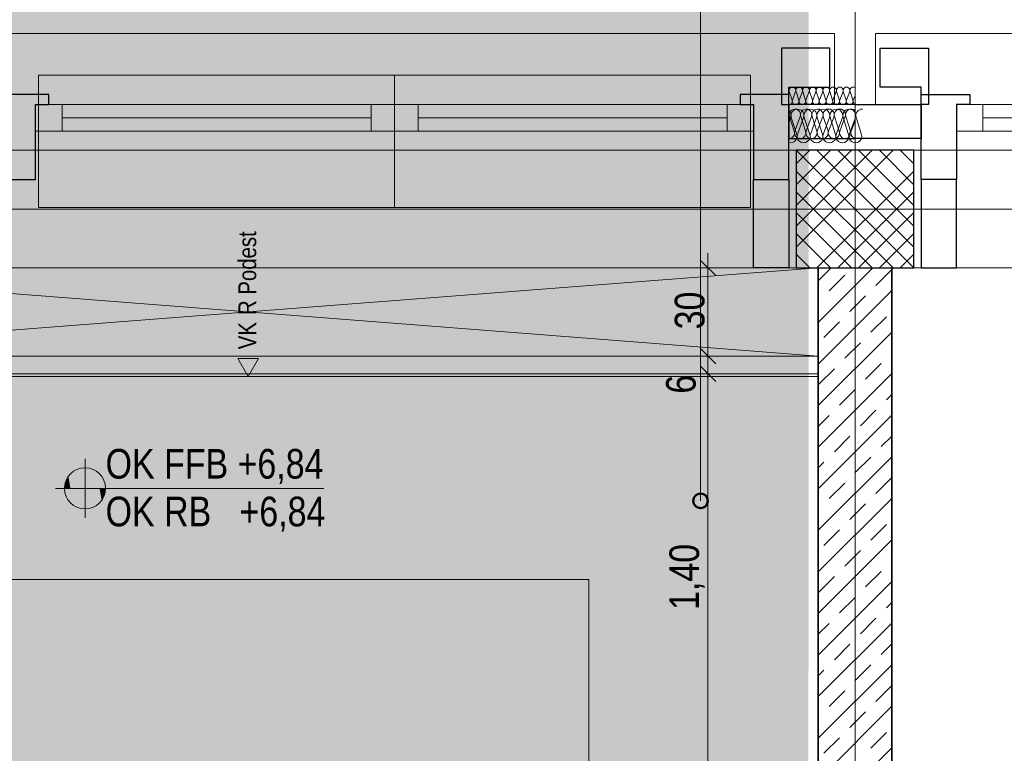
# Model space of a CAD drawing. Extents: x -620 to 300, y 62 to 1112.
# Tile 173 of 200: x -513 to -446, y 963 to 1012. Entities that reach past the tile are written whole.
import ezdxf
from ezdxf.lldxf.tags import DXFTag

# ---------------------------------------------------------------- set-up
doc = ezdxf.new("R2010")
doc.units = 0
doc.layers.get('0').update_dxf_attribs({"lineweight": 13})
for name, color, linetype, lineweight, true_color in [('30 -33 Aussenwände- 3 Aussenstützen', 7, 'Continuous', 50, 0x0000dd), ('30 -33 Aussenwände- 7 Fassade_ Elemente', 7, 'Continuous', 9, 0x00aacc), ('30 -34 Innenwände- 1 tragend', 7, 'Continuous', 13, 0xdd0806), ('30 -35 Decken- 1 Konstruktion-Träger- Stahlbeton', 7, 'Continuous', 13, 0x33aa00), ('30 -35 Decken- 2.1 Treppen Innen 2D', 7, 'Continuous', 9, 0x599559), ('70 -75 Raumstempel-2 Verweislinie', 3, 'Continuous', 9, 0x00ff00), ('70 -76 Bemaßung- 2 Allgemein', 9, 'Continuous', 5, 0x808080), ('iwb_Layout BA_Markierung', 7, 'Continuous', 9, 0xbadcdc)]:
    doc.layers.add(name, color=color, linetype=linetype, lineweight=lineweight, true_color=true_color)
for name, color, linetype, lineweight in [('70 -71 Achsen- 1 Gebäudeachsen', 7, 'STRICHPUNKT2-A06CPVM0L0', 18), ('70 -72 Beschriftung- 5 Höhenkoten-A06CPVLXL0', 7, 'Continuous', 15), ('Keine-A06CPVLYL0', 7, 'Continuous', 9)]:
    doc.layers.add(name, color=color, linetype=linetype, lineweight=lineweight)
doc.styles.get("Standard").update_dxf_attribs({"font": 'ARIALN.TTF'})
tags = doc.linetypes.add('grob-A06CPVLVL0', pattern=[14, 3, -8, 3]).pattern_tags.tags
tags[8:9] = [DXFTag(74, 4), DXFTag(75, 0), DXFTag(340, '0'), DXFTag(46, 0.0), DXFTag(50, 0.0), DXFTag(44, 0.0), DXFTag(45, 0.0)]
tags[6:7] = [DXFTag(74, 4), DXFTag(75, 0), DXFTag(340, '0'), DXFTag(46, 0.0), DXFTag(50, 0.0), DXFTag(44, 0.0), DXFTag(45, 0.0)]
tags[4:5] = [DXFTag(74, 4), DXFTag(75, 0), DXFTag(340, '0'), DXFTag(46, 0.0), DXFTag(50, 0.0), DXFTag(44, 0.0), DXFTag(45, 0.0)]
tags = doc.linetypes.add('STRICHPUNKT2-A06CPVM0L0', pattern=[12.7, 6.35, -3.175, 0, -3.175]).pattern_tags.tags
tags[10:11] = [DXFTag(74, 4), DXFTag(75, 0), DXFTag(340, '0'), DXFTag(46, 0.0), DXFTag(50, 0.0), DXFTag(44, 0.0), DXFTag(45, 0.0)]
tags[8:9] = [DXFTag(74, 4), DXFTag(75, 0), DXFTag(340, '0'), DXFTag(46, 0.0), DXFTag(50, 0.0), DXFTag(44, 0.0), DXFTag(45, 0.0)]
tags[6:7] = [DXFTag(74, 4), DXFTag(75, 0), DXFTag(340, '0'), DXFTag(46, 0.0), DXFTag(50, 0.0), DXFTag(44, 0.0), DXFTag(45, 0.0)]
tags[4:5] = [DXFTag(74, 4), DXFTag(75, 0), DXFTag(340, '0'), DXFTag(46, 0.0), DXFTag(50, 0.0), DXFTag(44, 0.0), DXFTag(45, 0.0)]

# ---------------------------------------------------------------- blocks, each defined once
blk = doc.blocks.new('Polygon-A06CPVLNL0')
at = {"color": 0, "linetype": 'ByBlock', "lineweight": -2, "ltscale": 0.13}
blk.add_solid([(-459.485, 86.607), (-538.631, 86.396), (-459.318, 1083.814), (-538.631, 1083.814)], dxfattribs=at)
blk = doc.blocks.new('Referenz-A06CPVM1L0')
at = {"layer": '30 -33 Aussenwände- 3 Aussenstützen', "color": 0, "lineweight": 9}
for p, q in [((-460.176, 1003.614), (-452.176, 995.614)), ((-453.59, 1003.614), (-460.176, 997.028)), ((-455.005, 1003.614), (-460.176, 998.442)), ((-456.419, 1003.614), (-460.176, 999.856)), ((-457.833, 1003.614), (-460.176, 1001.27)), ((-459.247, 1003.614), (-460.176, 1002.685)), ((-458.762, 1003.614), (-452.176, 997.028)), ((-457.348, 1003.614), (-452.176, 998.442)), ((-455.934, 1003.614), (-452.176, 999.856)), ((-454.519, 1003.614), (-452.176, 1001.27)), ((-453.105, 1003.614), (-452.176, 1002.685)), ((-460.176, 1002.199), (-453.59, 995.614)), ((-452.176, 1002.199), (-458.762, 995.614)), ((-460.176, 1000.785), (-455.005, 995.614)), ((-452.176, 1000.785), (-457.348, 995.614)), ((-456.176, 1000.614), (-456.176, 998.614)), ((-460.176, 999.371), (-456.419, 995.614)), ((-457.176, 999.614), (-455.176, 999.614)), ((-452.176, 999.371), (-455.934, 995.614)), ((-460.176, 997.957), (-457.833, 995.614)), ((-452.176, 997.957), (-454.519, 995.614)), ((-460.176, 996.543), (-459.247, 995.614)), ((-452.176, 996.543), (-453.105, 995.614))]:
    blk.add_line(p, q, dxfattribs=at)
at = {"layer": '30 -33 Aussenwände- 3 Aussenstützen', "color": 0, "linetype": 'Continuous', "lineweight": 25, "ltscale": 0.25}
for p, q in [((-452.176, 1003.614), (-460.176, 1003.614)), ((-460.176, 1003.614), (-460.176, 995.614)), ((-452.176, 995.614), (-452.176, 1003.614)), ((-460.176, 995.614), (-452.176, 995.614))]:
    blk.add_line(p, q, dxfattribs=at)
at = {"layer": '30 -33 Aussenwände- 7 Fassade_ Elemente', "color": 0, "linetype": 'Continuous', "ltscale": 0.13}
for p, q in [((-457.576, 1011.554), (-539.606, 1011.554)), ((-457.576, 1006.714), (-457.576, 1011.554)), ((-454.776, 1006.714), (-454.776, 1011.554)), ((-454.776, 1011.554), (-292.576, 1011.554)), ((-460.454, 1007.014), (-460.647, 1007.614)), ((-460.21, 1007.614), (-460.432, 1007.014)), ((-459.995, 1007.013), (-460.187, 1007.614)), ((-459.75, 1007.613), (-459.972, 1007.013)), ((-459.535, 1007.013), (-459.728, 1007.613)), ((-459.29, 1007.613), (-459.513, 1007.013)), ((-459.076, 1007.013), (-459.268, 1007.613)), ((-458.831, 1007.613), (-459.053, 1007.013)), ((-458.616, 1007.012), (-458.808, 1007.612)), ((-458.371, 1007.612), (-458.593, 1007.012)), ((-458.156, 1007.012), (-458.349, 1007.612)), ((-457.912, 1007.612), (-458.134, 1007.012)), ((-457.697, 1007.012), (-457.889, 1007.612)), ((-457.452, 1007.611), (-457.674, 1007.012)), ((-457.237, 1007.011), (-457.429, 1007.611)), ((-456.992, 1007.611), (-457.215, 1007.011)), ((-456.777, 1007.011), (-456.97, 1007.611)), ((-456.533, 1007.611), (-456.755, 1007.011)), ((-456.318, 1007.011), (-456.51, 1007.611)), ((-456.295, 1007.011), (-456.176, 1007.333)), ((-511.876, 1006.714), (-487.476, 1006.714)), ((-511.876, 1004.914), (-511.876, 1006.714)), ((-487.476, 1006.714), (-463.076, 1006.714)), ((-487.476, 1004.914), (-487.476, 1006.714)), ((-463.076, 1006.714), (-463.076, 1004.914)), ((-460.676, 995.614), (-460.676, 1006.714)), ((-460.676, 1006.714), (-457.576, 1006.714)), ((-451.676, 1006.714), (-454.776, 1006.714)), ((-451.676, 995.614), (-451.676, 1006.714)), ((-424.876, 1006.714), (-449.276, 1006.714)), ((-449.276, 1006.714), (-449.276, 1004.914)), ((-460.549, 1005.839), (-460.676, 1005.495)), ((-460.307, 1004.914), (-460.628, 1005.914)), ((-460.506, 1005.839), (-460.137, 1004.689)), ((-459.9, 1005.914), (-460.269, 1004.914)), ((-460.093, 1004.689), (-459.668, 1005.839)), ((-459.541, 1004.914), (-459.862, 1005.914)), ((-459.625, 1005.839), (-459.256, 1004.689)), ((-459.133, 1005.914), (-459.503, 1004.914)), ((-459.212, 1004.689), (-458.787, 1005.839)), ((-458.775, 1004.914), (-459.096, 1005.914)), ((-458.744, 1005.839), (-458.375, 1004.689)), ((-458.367, 1005.914), (-458.737, 1004.914)), ((-458.332, 1004.689), (-457.906, 1005.839)), ((-458.009, 1004.914), (-458.33, 1005.914)), ((-457.601, 1005.914), (-457.971, 1004.914)), ((-457.863, 1005.839), (-457.494, 1004.689)), ((-457.242, 1004.914), (-457.564, 1005.914)), ((-457.451, 1004.689), (-457.025, 1005.839)), ((-456.835, 1005.914), (-457.205, 1004.914)), ((-456.982, 1005.839), (-456.613, 1004.689)), ((-456.476, 1004.914), (-456.798, 1005.914)), ((-456.57, 1004.689), (-456.144, 1005.839)), ((-456.439, 1004.914), (-456.176, 1005.624)), ((-456.101, 1005.839), (-455.732, 1004.689)), ((-487.476, 1004.914), (-511.876, 1004.914)), ((-463.076, 1004.914), (-487.476, 1004.914)), ((-449.276, 1004.914), (-424.876, 1004.914)), ((-456.176, 1000.614), (-456.176, 998.614)), ((-456.176, 1000.614), (-456.176, 998.614)), ((-455.176, 999.614), (-457.176, 999.614)), ((-457.176, 999.614), (-455.176, 999.614)), ((-539.606, 995.614), (-460.676, 995.614)), ((-295.676, 995.614), (-451.676, 995.614))]:
    blk.add_line(p, q, dxfattribs=at)
at = {"layer": '30 -33 Aussenwände- 7 Fassade_ Elemente', "color": 0, "linetype": 'Continuous', "lineweight": 25, "ltscale": 0.25}
for p, q in [((-457.876, 1010.554), (-461.176, 1010.554)), ((-461.176, 1010.554), (-461.176, 1006.714)), ((-457.876, 1007.914), (-457.876, 1010.554)), ((-454.476, 1007.914), (-454.476, 1010.554)), ((-454.476, 1010.554), (-451.176, 1010.554)), ((-451.176, 1010.554), (-451.176, 1006.714)), ((-510.976, 1007.414), (-515.176, 1007.414)), ((-510.976, 1006.714), (-510.976, 1007.414)), ((-463.976, 1007.414), (-463.976, 1006.714)), ((-460.676, 1007.414), (-463.976, 1007.414)), ((-460.676, 1006.714), (-460.676, 1007.914)), ((-460.676, 1007.914), (-457.876, 1007.914)), ((-460.676, 1001.614), (-460.676, 1007.414)), ((-451.676, 1007.914), (-454.476, 1007.914)), ((-451.676, 1006.714), (-451.676, 1007.914)), ((-451.676, 1001.614), (-451.676, 1007.414)), ((-451.676, 1007.414), (-448.376, 1007.414)), ((-448.376, 1007.414), (-448.376, 1006.714)), ((-511.876, 1001.614), (-511.876, 1006.714)), ((-511.876, 1006.714), (-510.976, 1006.714)), ((-463.976, 1006.714), (-463.076, 1006.714)), ((-463.076, 1006.714), (-463.076, 1001.614)), ((-461.176, 1006.714), (-460.676, 1006.714)), ((-456.176, 1006.714), (-460.676, 1006.714)), ((-460.676, 1006.714), (-460.676, 1004.414)), ((-456.176, 1006.714), (-451.676, 1006.714)), ((-451.676, 1006.714), (-451.676, 1004.414)), ((-451.176, 1006.714), (-451.676, 1006.714)), ((-448.376, 1006.714), (-449.276, 1006.714)), ((-449.276, 1006.714), (-449.276, 1001.614)), ((-460.676, 1004.414), (-456.176, 1004.414)), ((-451.676, 1004.414), (-456.176, 1004.414)), ((-514.276, 1001.614), (-511.876, 1001.614)), ((-463.076, 1001.614), (-460.676, 1001.614)), ((-463.076, 995.614), (-463.076, 1001.614)), ((-460.676, 1001.614), (-460.676, 995.614)), ((-449.276, 1001.614), (-451.676, 1001.614)), ((-451.676, 1001.614), (-451.676, 995.614)), ((-449.276, 995.614), (-449.276, 1001.614)), ((-460.676, 995.614), (-463.076, 995.614)), ((-451.676, 995.614), (-449.276, 995.614))]:
    blk.add_line(p, q, dxfattribs=at)
at = {"layer": '30 -33 Aussenwände- 7 Fassade_ Elemente', "color": 0}
for p, q in [((-511.676, 1006.714), (-511.676, 1008.714)), ((-511.676, 1008.714), (-487.476, 1008.714)), ((-487.476, 1006.714), (-487.476, 1008.714)), ((-487.476, 1008.714), (-463.276, 1008.714)), ((-463.276, 1008.714), (-463.276, 1006.714)), ((-511.676, 1006.714), (-510.076, 1006.714)), ((-511.676, 1004.914), (-511.676, 1006.714)), ((-510.076, 1006.714), (-489.076, 1006.714)), ((-510.076, 1004.914), (-510.076, 1006.714)), ((-489.076, 1006.714), (-489.076, 1004.914)), ((-487.476, 1006.714), (-489.076, 1006.714)), ((-487.476, 1006.714), (-485.876, 1006.714)), ((-487.476, 1004.914), (-487.476, 1006.714)), ((-485.876, 1006.714), (-464.876, 1006.714)), ((-485.876, 1004.914), (-485.876, 1006.714)), ((-464.876, 1006.714), (-464.876, 1004.914)), ((-463.276, 1006.714), (-464.876, 1006.714)), ((-463.276, 1004.914), (-463.276, 1006.714)), ((-489.076, 1005.814), (-510.076, 1005.814)), ((-464.876, 1005.814), (-485.876, 1005.814)), ((-511.676, 1004.914), (-511.676, 999.714)), ((-510.076, 1004.914), (-511.676, 1004.914)), ((-489.076, 1004.914), (-510.076, 1004.914)), ((-489.076, 1004.914), (-487.476, 1004.914)), ((-487.476, 1004.914), (-487.476, 999.714)), ((-485.876, 1004.914), (-487.476, 1004.914)), ((-464.876, 1004.914), (-485.876, 1004.914)), ((-464.876, 1004.914), (-463.276, 1004.914)), ((-463.276, 999.714), (-463.276, 1004.914)), ((-511.676, 999.714), (-487.476, 999.714)), ((-487.476, 999.714), (-463.276, 999.714))]:
    blk.add_line(p, q, dxfattribs=at)
at = {"layer": '30 -33 Aussenwände- 7 Fassade_ Elemente', "color": 0, "linetype": 'Continuous', "lineweight": 18, "ltscale": 0.18}
for p, q in [((-463.976, 1007.414), (-463.976, 1006.714)), ((-460.676, 1007.414), (-463.976, 1007.414)), ((-460.676, 1001.614), (-460.676, 1007.414)), ((-451.676, 1001.614), (-451.676, 1007.414)), ((-451.676, 1007.414), (-448.376, 1007.414)), ((-448.376, 1007.414), (-448.376, 1006.714)), ((-511.876, 1006.714), (-510.076, 1006.714)), ((-511.876, 1004.914), (-511.876, 1006.714)), ((-510.076, 1006.714), (-510.076, 1004.914)), ((-489.076, 1006.714), (-487.476, 1006.714)), ((-489.076, 1004.914), (-489.076, 1006.714)), ((-487.476, 1006.714), (-485.876, 1006.714)), ((-487.476, 1004.914), (-487.476, 1006.714)), ((-485.876, 1006.714), (-485.876, 1004.914)), ((-464.876, 1006.714), (-463.076, 1006.714)), ((-464.876, 1004.914), (-464.876, 1006.714)), ((-463.976, 1006.714), (-463.076, 1006.714)), ((-463.076, 1006.714), (-463.076, 1004.914)), ((-463.076, 1006.714), (-463.076, 1001.614)), ((-448.376, 1006.714), (-449.276, 1006.714)), ((-449.276, 1006.714), (-449.276, 1001.614)), ((-447.476, 1006.714), (-449.276, 1006.714)), ((-449.276, 1006.714), (-449.276, 1004.914)), ((-447.476, 1004.914), (-447.476, 1006.714)), ((-510.076, 1005.814), (-489.076, 1005.814)), ((-485.876, 1005.814), (-464.876, 1005.814)), ((-426.476, 1005.814), (-447.476, 1005.814)), ((-510.076, 1004.914), (-511.876, 1004.914)), ((-487.476, 1004.914), (-489.076, 1004.914)), ((-485.876, 1004.914), (-487.476, 1004.914)), ((-463.076, 1004.914), (-464.876, 1004.914)), ((-449.276, 1004.914), (-447.476, 1004.914)), ((-463.076, 1001.614), (-460.676, 1001.614)), ((-449.276, 1001.614), (-451.676, 1001.614))]:
    blk.add_line(p, q, dxfattribs=at)
at = {"layer": '30 -33 Aussenwände- 7 Fassade_ Elemente', "color": 0, "linetype": 'Continuous', "ltscale": 0.13}
for centre, major_axis, end_param in [((-460.428, 1007.684), (0.219, -0.071), 3.765224), ((-459.969, 1007.684), (0.219, -0.071), 3.765224), ((-459.509, 1007.683), (0.219, -0.071), 3.765224), ((-459.049, 1007.683), (0.219, -0.071), 3.765224), ((-458.59, 1007.683), (0.219, -0.071), 3.765224), ((-458.13, 1007.682), (0.219, -0.071), 3.765224), ((-457.67, 1007.682), (0.219, -0.071), 3.765224), ((-457.211, 1007.682), (0.219, -0.071), 3.765224), ((-457.211, 1007.682), (-0.135, 0.186), 1.255075), ((-457.211, 1007.682), (0.135, 0.186), 1.255075), ((-457.211, 1007.682), (0.219, -0.071), 1.255075), ((-456.751, 1007.681), (0.219, -0.071), 3.765224), ((-456.751, 1007.681), (-0.135, 0.186), 1.255075), ((-456.751, 1007.681), (0.135, 0.186), 1.255075), ((-456.751, 1007.681), (0.219, -0.071), 1.255075), ((-456.292, 1007.681), (0.116, 0.198), 2.411197), ((-460.673, 1006.944), (-0.003, -0.23), 1.896254), ((-460.213, 1006.943), (-0.219, 0.071), 3.764652), ((-459.754, 1006.943), (-0.219, 0.071), 3.764652), ((-459.294, 1006.942), (-0.219, 0.071), 3.764652), ((-458.835, 1006.942), (-0.219, 0.071), 3.764652), ((-458.375, 1006.942), (-0.219, 0.071), 3.764652), ((-457.915, 1006.941), (-0.219, 0.071), 3.764652), ((-457.456, 1006.941), (-0.219, 0.071), 3.764652), ((-457.456, 1006.941), (-0.219, 0.071), 1.254884), ((-457.456, 1006.941), (-0.135, -0.186), 1.254884), ((-457.456, 1006.941), (0.135, -0.186), 1.254884), ((-456.996, 1006.941), (-0.219, 0.071), 3.764652), ((-456.996, 1006.941), (-0.219, 0.071), 1.254884), ((-456.996, 1006.941), (-0.135, -0.186), 1.254884), ((-456.996, 1006.941), (0.135, -0.186), 1.254884), ((-456.536, 1006.94), (-0.219, 0.071), 1.254884), ((-456.536, 1006.94), (-0.135, -0.186), 1.254884), ((-456.536, 1006.94), (0.135, -0.186), 1.254884), ((-456.077, 1006.94), (-0.219, 0.071), 1.434048), ((-460.264, 1006.031), (0.364, -0.117), 3.765224), ((-460.968, 1005.974), (0.419, -0.135), 1.157172), ((-460.087, 1005.974), (-0.258, 0.356), 1.254884), ((-460.087, 1005.974), (0.258, 0.356), 1.254884), ((-459.498, 1006.031), (0.364, -0.117), 3.765224), ((-460.087, 1005.974), (0.419, -0.135), 1.254884), ((-459.206, 1005.974), (0.419, -0.135), 3.764652), ((-459.206, 1005.974), (-0.258, 0.356), 1.254884), ((-459.206, 1005.974), (0.258, 0.356), 1.254884), ((-458.732, 1006.031), (0.364, -0.117), 3.765224), ((-459.206, 1005.974), (0.419, -0.135), 1.254884), ((-458.325, 1005.974), (0.419, -0.135), 3.764652), ((-458.325, 1005.974), (-0.258, 0.356), 1.254884), ((-458.325, 1005.974), (0.258, 0.356), 1.254884), ((-457.966, 1006.031), (0.364, -0.117), 3.765224), ((-457.966, 1006.031), (-0.225, 0.31), 1.255075), ((-457.966, 1006.031), (0.225, 0.31), 1.255075), ((-458.325, 1005.974), (0.419, -0.135), 1.254884), ((-457.444, 1005.974), (0.419, -0.135), 3.764652), ((-457.966, 1006.031), (0.364, -0.117), 1.255075), ((-457.2, 1006.031), (0.364, -0.117), 3.765224), ((-457.2, 1006.031), (-0.225, 0.31), 1.255075), ((-457.2, 1006.031), (0.225, 0.31), 1.255075), ((-456.563, 1005.974), (0.419, -0.135), 3.764652), ((-457.2, 1006.031), (0.364, -0.117), 1.255075), ((-456.434, 1006.031), (0.257, 0.283), 2.619647), ((-455.682, 1005.974), (0.006, 0.44), 1.896254), ((-460.671, 1004.796), (-0.005, -0.383), 1.896254), ((-460.555, 1004.554), (-0.121, -0.423), 2.160679), ((-459.905, 1004.796), (-0.364, 0.117), 3.764652), ((-459.675, 1004.554), (-0.419, 0.135), 3.765224), ((-459.675, 1004.554), (-0.419, 0.135), 1.255075), ((-459.139, 1004.796), (-0.364, 0.117), 3.764652), ((-459.675, 1004.554), (0.258, -0.356), 1.255075), ((-458.794, 1004.554), (-0.419, 0.135), 3.765224), ((-458.794, 1004.554), (-0.419, 0.135), 1.255075), ((-458.373, 1004.796), (-0.364, 0.117), 3.764652), ((-458.373, 1004.796), (-0.364, 0.117), 1.254884), ((-458.794, 1004.554), (0.258, -0.356), 1.255075), ((-457.913, 1004.554), (-0.419, 0.135), 3.765224), ((-458.373, 1004.796), (0.225, -0.31), 1.254884), ((-457.607, 1004.796), (-0.364, 0.117), 3.764652), ((-457.607, 1004.796), (-0.364, 0.117), 1.254884), ((-457.032, 1004.554), (-0.419, 0.135), 3.765224), ((-457.607, 1004.796), (0.225, -0.31), 1.254884), ((-456.841, 1004.796), (-0.364, 0.117), 1.254884), ((-456.151, 1004.554), (-0.419, 0.135), 3.765224), ((-456.841, 1004.796), (0.225, -0.31), 1.254884), ((-456.075, 1004.796), (-0.364, 0.117), 1.613483), ((-459.675, 1004.554), (-0.258, -0.356), 1.255075), ((-458.794, 1004.554), (-0.258, -0.356), 1.255075), ((-458.373, 1004.796), (-0.225, -0.31), 1.254884), ((-457.607, 1004.796), (-0.225, -0.31), 1.254884), ((-456.841, 1004.796), (-0.225, -0.31), 1.254884)]:
    blk.add_ellipse(centre, major_axis=major_axis, ratio=1, start_param=0, end_param=end_param, dxfattribs=at)
at = {"layer": '30 -34 Innenwände- 1 tragend', "color": 0, "lineweight": 9}
for p, q in [((-458.676, 994.73), (-457.793, 995.614)), ((-458.676, 991.902), (-454.965, 995.614)), ((-458.676, 994.73), (-457.793, 995.614)), ((-458.676, 991.902), (-454.965, 995.614)), ((-454.752, 994.412), (-453.691, 995.473)), ((-454.752, 994.412), (-453.691, 995.473)), ((-457.934, 994.059), (-456.873, 995.119)), ((-457.934, 994.059), (-456.873, 995.119)), ((-458.676, 989.073), (-453.676, 994.073)), ((-458.676, 989.073), (-453.676, 994.073)), ((-458.676, 993.316), (-458.641, 993.352)), ((-458.676, 993.316), (-458.641, 993.352)), ((-456.519, 992.645), (-455.459, 993.705)), ((-456.519, 992.645), (-455.459, 993.705)), ((-458.287, 990.877), (-457.226, 991.937)), ((-458.287, 990.877), (-457.226, 991.937)), ((-455.105, 991.23), (-454.044, 992.291)), ((-455.105, 991.23), (-454.044, 992.291)), ((-458.676, 986.245), (-453.676, 991.245)), ((-458.676, 986.245), (-453.676, 991.245)), ((-456.873, 989.463), (-455.812, 990.523)), ((-456.873, 989.463), (-455.812, 990.523)), ((-453.691, 989.816), (-453.676, 989.831)), ((-453.691, 989.816), (-453.676, 989.831)), ((-458.641, 987.695), (-457.58, 988.755)), ((-458.641, 987.695), (-457.58, 988.755)), ((-455.459, 988.048), (-454.398, 989.109)), ((-455.459, 988.048), (-454.398, 989.109)), ((-458.676, 983.417), (-453.676, 988.417)), ((-458.676, 983.417), (-453.676, 988.417)), ((-457.226, 986.281), (-456.166, 987.341)), ((-457.226, 986.281), (-456.166, 987.341)), ((-454.044, 986.634), (-453.676, 987.002)), ((-454.044, 986.634), (-453.676, 987.002)), ((-455.812, 984.866), (-454.752, 985.927)), ((-455.812, 984.866), (-454.752, 985.927)), ((-458.676, 980.588), (-453.676, 985.588)), ((-458.676, 980.588), (-453.676, 985.588)), ((-458.676, 984.831), (-457.934, 985.573)), ((-458.676, 984.831), (-457.934, 985.573)), ((-457.58, 983.099), (-456.519, 984.159)), ((-457.58, 983.099), (-456.519, 984.159)), ((-454.398, 983.452), (-453.676, 984.174)), ((-454.398, 983.452), (-453.676, 984.174)), ((-458.676, 977.76), (-453.676, 982.76)), ((-458.676, 977.76), (-453.676, 982.76)), ((-456.166, 981.684), (-455.105, 982.745)), ((-456.166, 981.684), (-455.105, 982.745)), ((-458.676, 982.002), (-458.287, 982.391)), ((-458.676, 982.002), (-458.287, 982.391)), ((-454.752, 980.27), (-453.691, 981.331)), ((-454.752, 980.27), (-453.691, 981.331)), ((-457.934, 979.917), (-456.873, 980.977)), ((-457.934, 979.917), (-456.873, 980.977)), ((-458.676, 974.931), (-453.676, 979.931)), ((-458.676, 974.931), (-453.676, 979.931)), ((-458.676, 979.174), (-458.641, 979.209)), ((-458.676, 979.174), (-458.641, 979.209)), ((-456.519, 978.502), (-455.459, 979.563)), ((-456.519, 978.502), (-455.459, 979.563)), ((-455.105, 977.088), (-454.044, 978.149)), ((-455.105, 977.088), (-454.044, 978.149)), ((-458.287, 976.735), (-457.226, 977.795)), ((-458.287, 976.735), (-457.226, 977.795)), ((-458.676, 972.103), (-453.676, 977.103)), ((-458.676, 972.103), (-453.676, 977.103)), ((-456.873, 975.32), (-455.812, 976.381)), ((-456.873, 975.32), (-455.812, 976.381)), ((-453.691, 975.674), (-453.676, 975.689)), ((-453.691, 975.674), (-453.676, 975.689)), ((-458.641, 973.553), (-457.58, 974.613)), ((-458.641, 973.553), (-457.58, 974.613)), ((-455.459, 973.906), (-454.398, 974.967)), ((-455.459, 973.906), (-454.398, 974.967)), ((-458.676, 969.274), (-453.676, 974.274)), ((-458.676, 969.274), (-453.676, 974.274)), ((-457.226, 972.138), (-456.166, 973.199)), ((-457.226, 972.138), (-456.166, 973.199)), ((-454.044, 972.492), (-453.676, 972.86)), ((-454.044, 972.492), (-453.676, 972.86)), ((-458.676, 966.446), (-453.676, 971.446)), ((-458.676, 966.446), (-453.676, 971.446)), ((-458.676, 970.689), (-457.934, 971.431)), ((-458.676, 970.689), (-457.934, 971.431)), ((-455.812, 970.724), (-454.752, 971.785)), ((-455.812, 970.724), (-454.752, 971.785)), ((-457.58, 968.956), (-456.519, 970.017)), ((-457.58, 968.956), (-456.519, 970.017)), ((-454.398, 969.31), (-453.676, 970.032)), ((-454.398, 969.31), (-453.676, 970.032)), ((-458.676, 963.618), (-453.676, 968.618)), ((-458.676, 963.618), (-453.676, 968.618)), ((-456.166, 967.542), (-455.105, 968.603)), ((-456.166, 967.542), (-455.105, 968.603)), ((-458.676, 967.86), (-458.287, 968.249)), ((-458.676, 967.86), (-458.287, 968.249)), ((-454.752, 966.128), (-453.691, 967.189)), ((-454.752, 966.128), (-453.691, 967.189)), ((-457.934, 965.774), (-456.873, 966.835)), ((-457.934, 965.774), (-456.873, 966.835)), ((-458.676, 960.789), (-453.676, 965.789)), ((-458.676, 960.789), (-453.676, 965.789)), ((-456.519, 964.36), (-455.459, 965.421)), ((-456.519, 964.36), (-455.459, 965.421)), ((-458.676, 965.032), (-458.641, 965.067)), ((-458.676, 965.032), (-458.641, 965.067)), ((-455.105, 962.946), (-454.044, 964.007)), ((-455.105, 962.946), (-454.044, 964.007)), ((-458.287, 962.592), (-457.226, 963.653)), ((-458.287, 962.592), (-457.226, 963.653)), ((-458.676, 957.961), (-453.676, 962.961)), ((-458.676, 957.961), (-453.676, 962.961))]:
    blk.add_line(p, q, dxfattribs=at)
at = {"layer": '30 -34 Innenwände- 1 tragend', "color": 0, "lineweight": 35}
for p, q in [((-458.676, 995.614), (-458.676, 838.614)), ((-453.676, 995.614), (-453.676, 838.614))]:
    blk.add_line(p, q, dxfattribs=at)
at = {"layer": '30 -34 Innenwände- 1 tragend', "color": 0, "linetype": 'Continuous', "lineweight": -2, "ltscale": 0.13}
for p, q in [((-458.676, 995.614), (-458.676, 838.614)), ((-458.676, 995.614), (-453.676, 995.614)), ((-453.676, 995.614), (-453.676, 842.114))]:
    blk.add_line(p, q, dxfattribs=at)
at = {"layer": '30 -35 Decken- 1 Konstruktion-Träger- Stahlbeton', "color": 0, "linetype": 'grob-A06CPVLVL0', "lineweight": -2, "ltscale": 0.13}
for p, q in [((34.824, 1003.614), (-539.606, 1003.614)), ((34.824, 995.614), (-539.606, 995.614))]:
    blk.add_line(p, q, dxfattribs=at)
at = {"layer": '30 -35 Decken- 2.1 Treppen Innen 2D', "color": 0}
for p, q in [((-536.176, 989.614), (-458.676, 989.614)), ((-458.676, 989.614), (-458.676, 988.414)), ((-458.676, 988.414), (-536.176, 988.414)), ((-458.676, 988.214), (-536.176, 988.214)), ((-458.676, 960.614), (-458.676, 988.214)), ((-474.276, 974.414), (-520.576, 974.414)), ((-474.276, 920.295), (-474.276, 974.414))]:
    blk.add_line(p, q, dxfattribs=at)
at = {"layer": '30 -35 Decken- 2.1 Treppen Innen 2D', "color": 0, "linetype": 'grob-A06CPVLVL0', "ltscale": 0.13}
for p, q in [((-458.676, 988.214), (-536.176, 988.214)), ((-458.676, 957.814), (-458.676, 988.214))]:
    blk.add_line(p, q, dxfattribs=at)
at = {"layer": '70 -71 Achsen- 1 Gebäudeachsen', "color": 0, "linetype": 'STRICHPUNKT2-A06CPVM0L0', "ltscale": 0.18}
for p, q in [((-456.176, 1084.554), (-456.176, 85.114)), ((-539.606, 999.614), (75.885, 999.614))]:
    blk.add_line(p, q, dxfattribs=at)
at = {"layer": '70 -72 Beschriftung- 5 Höhenkoten-A06CPVLXL0', "color": 0, "linetype": 'Continuous', "ltscale": 0.15}
for p, q in [((-508.518, 978.614), (-508.518, 982.614)), ((-508.518, 980.614), (-508.518, 982.014)), ((-508.518, 982.014), (-508.518, 980.614)), ((-510.518, 980.614), (-492.294, 980.614)), ((-509.918, 980.614), (-508.518, 980.614)), ((-508.518, 980.614), (-509.918, 980.614)), ((-507.118, 980.614), (-508.518, 980.614)), ((-508.518, 980.614), (-508.518, 979.214)), ((-508.518, 980.614), (-507.118, 980.614)), ((-508.518, 979.214), (-508.518, 980.614))]:
    blk.add_line(p, q, dxfattribs=at)
for major_axis in [(0, 1.4), (1.4, 0), (-1.4, 0), (0, -1.4)]:
    blk.add_ellipse((-508.518, 980.614), major_axis=major_axis, ratio=1, start_param=0, end_param=1.570796, dxfattribs=at)
at = {"layer": '70 -72 Beschriftung- 5 Höhenkoten-A06CPVLXL0', "color": 0, "lineweight": 0}
for points in [[(-508.951, 980.614), (-509.154, 981.861), (-508.951, 981.945)], [(-508.737, 980.614), (-508.951, 981.945), (-508.737, 981.996)], [(-508.951, 980.614), (-508.951, 981.945), (-508.737, 980.614)], [(-508.518, 980.614), (-508.737, 981.996), (-508.518, 982.014)], [(-508.737, 980.614), (-508.737, 981.996), (-508.518, 980.614)], [(-509.765, 980.614), (-509.85, 981.046), (-509.765, 981.249)], [(-509.651, 980.614), (-509.765, 981.249), (-509.651, 981.437)], [(-509.765, 980.614), (-509.765, 981.249), (-509.651, 980.614)], [(-509.508, 980.614), (-509.651, 981.437), (-509.508, 981.604)], [(-509.651, 980.614), (-509.651, 981.437), (-509.508, 980.614)], [(-509.341, 980.614), (-509.508, 981.604), (-509.341, 981.746)], [(-509.508, 980.614), (-509.508, 981.604), (-509.341, 980.614)], [(-509.154, 980.614), (-509.341, 981.746), (-509.154, 981.861)], [(-509.341, 980.614), (-509.341, 981.746), (-509.154, 980.614)], [(-509.154, 980.614), (-509.154, 981.861), (-508.951, 980.614)], [(-509.901, 980.614), (-509.918, 980.614), (-509.901, 980.833)], [(-509.85, 980.614), (-509.901, 980.833), (-509.85, 981.046)], [(-509.901, 980.614), (-509.901, 980.833), (-509.85, 980.614)], [(-509.85, 980.614), (-509.85, 981.046), (-509.765, 980.614)], [(-508.518, 979.214), (-508.518, 980.614), (-508.299, 979.231)], [(-508.299, 979.231), (-508.518, 980.614), (-508.299, 980.614)], [(-508.299, 979.231), (-508.299, 980.614), (-508.085, 979.282)], [(-508.085, 979.282), (-508.299, 980.614), (-508.085, 980.614)], [(-508.085, 979.282), (-508.085, 980.614), (-507.883, 979.366)], [(-507.883, 979.366), (-508.085, 980.614), (-507.883, 980.614)], [(-507.883, 979.366), (-507.883, 980.614), (-507.695, 979.481)], [(-507.695, 979.481), (-507.883, 980.614), (-507.695, 980.614)], [(-507.695, 979.481), (-507.695, 980.614), (-507.528, 979.624)], [(-507.528, 979.624), (-507.695, 980.614), (-507.528, 980.614)], [(-507.528, 979.624), (-507.528, 980.614), (-507.385, 979.791)], [(-507.385, 979.791), (-507.528, 980.614), (-507.385, 980.614)], [(-507.385, 979.791), (-507.385, 980.614), (-507.271, 979.978)], [(-507.271, 979.978), (-507.385, 980.614), (-507.271, 980.614)], [(-507.271, 979.978), (-507.271, 980.614), (-507.187, 980.181)], [(-507.187, 980.181), (-507.271, 980.614), (-507.187, 980.614)], [(-507.187, 980.181), (-507.187, 980.614), (-507.135, 980.395)], [(-507.135, 980.395), (-507.187, 980.614), (-507.135, 980.614)], [(-507.135, 980.395), (-507.135, 980.614), (-507.118, 980.614)]]:
    blk.add_solid(points, dxfattribs=at)
at = {"layer": '70 -75 Raumstempel-2 Verweislinie', "color": 0, "linetype": 'Continuous', "ltscale": 0.13}
blk.add_line((-466.676, 1074.315), (-466.676, 979.766), dxfattribs=at)
at = {"layer": '70 -75 Raumstempel-2 Verweislinie', "color": 0, "linetype": 'ByBlock', "lineweight": 50, "ltscale": 0.5}
blk.add_circle((-466.676, 979.766), 0.5, dxfattribs=at)
at = {"layer": '70 -76 Bemaßung- 2 Allgemein', "color": 0, "linetype": 'Continuous', "ltscale": 0.13}
for p, q in [((-466.176, 996.614), (-466.176, 994.553)), ((-463.676, 995.614), (-467.176, 995.614)), ((-466.176, 990.674), (-466.176, 994.553)), ((-466.176, 990.674), (-466.176, 991.734)), ((-466.176, 988.614), (-466.176, 990.674)), ((-466.176, 988.614), (-466.176, 990.674)), ((-463.676, 989.614), (-467.176, 989.614)), ((-463.676, 989.614), (-467.176, 989.614)), ((-466.176, 988.414), (-466.176, 989.614)), ((-466.176, 989.414), (-466.176, 987.353)), ((-466.176, 989.414), (-466.176, 987.353)), ((-463.676, 988.414), (-467.176, 988.414)), ((-463.676, 988.414), (-467.176, 988.414)), ((-466.176, 987.353), (-466.176, 986.293)), ((-466.176, 961.474), (-466.176, 987.353))]:
    blk.add_line(p, q, dxfattribs=at)
at = {"layer": '70 -76 Bemaßung- 2 Allgemein', "color": 0, "linetype": 'Continuous', "lineweight": 20, "ltscale": 0.2}
for p, q in [((-466.707, 996.144), (-465.646, 995.083)), ((-465.646, 989.083), (-466.707, 990.144)), ((-465.646, 989.083), (-466.707, 990.144)), ((-466.707, 988.944), (-465.646, 987.883)), ((-466.707, 988.944), (-465.646, 987.883))]:
    blk.add_line(p, q, dxfattribs=at)
at = {"layer": 'Keine-A06CPVLYL0', "color": 0, "linetype": 'grob-A06CPVLVL0', "ltscale": 0.13}
for p, q in [((-536.176, 989.614), (-458.676, 995.614)), ((-458.676, 989.614), (-536.176, 995.614))]:
    blk.add_line(p, q, dxfattribs=at)
at = {"layer": 'Keine-A06CPVLYL0', "color": 0, "linetype": 'Continuous', "ltscale": 0.13}
for p, q in [((-498.139, 989.448), (-497.426, 988.214)), ((-496.714, 989.448), (-498.139, 989.448)), ((-497.426, 988.214), (-496.714, 989.448))]:
    blk.add_line(p, q, dxfattribs=at)
at = {"layer": 'Keine-A06CPVLYL0', "color": 0, "lineweight": 0}
for points in [[(-497.426, 988.214), (-498.139, 989.448), (-497.426, 989.448)], [(-497.426, 988.214), (-497.426, 989.448), (-496.714, 989.448)]]:
    blk.add_solid(points, dxfattribs=at)
at = {"layer": '70 -72 Beschriftung- 5 Höhenkoten-A06CPVLXL0', "color": 0, "linetype": 'Continuous', "ltscale": 0.15, "char_height": 2.01377, "attachment_point": 1}
for s, insert in [('{\\fArial Narrow;OK FFB +6,84}', (-507.118, 983.294)), ('{\\fArial Narrow;OK RB   +6,84}', (-507.118, 980.048))]:
    blk.add_mtext(s, dxfattribs=dict(at, insert=insert))
at = {"layer": '70 -76 Bemaßung- 2 Allgemein', "color": 0, "linetype": 'Continuous', "ltscale": 0.13, "char_height": 2.01377, "attachment_point": 1, "rotation": 90}
for s, insert in [('{\\fArial Narrow;30}', (-468.427, 991.431)), ('{\\fArial Narrow;6}', (-469.019, 987.054)), ('{\\fArial Narrow;1,40}', (-468.792, 972.346))]:
    blk.add_mtext(s, dxfattribs=dict(at, insert=insert))
at = {"layer": 'Keine-A06CPVLYL0', "color": 0, "linetype": 'Continuous', "ltscale": 0.13, "char_height": 1.20826, "attachment_point": 1, "rotation": 90}
for s, insert in [('{\\fArial Narrow;Podest}', (-498.091, 993.791)), ('{\\fArial Narrow;R}', (-498.091, 992.407)), ('{\\fArial Narrow;VK}', (-498.091, 990.076))]:
    blk.add_mtext(s, dxfattribs=dict(at, insert=insert))

msp = doc.modelspace()

# ---------------------------------------------------------------- block references
at = {"color": 8, "lineweight": 13, "ltscale": 0.13, "true_color": 0x808080}
msp.add_blockref('Referenz-A06CPVM1L0', (0, 0), dxfattribs=at)
at = {"layer": 'iwb_Layout BA_Markierung', "ltscale": 0.13}
msp.add_blockref('Polygon-A06CPVLNL0', (0, 0), dxfattribs=at)

doc.saveas('drawing.dxf')
